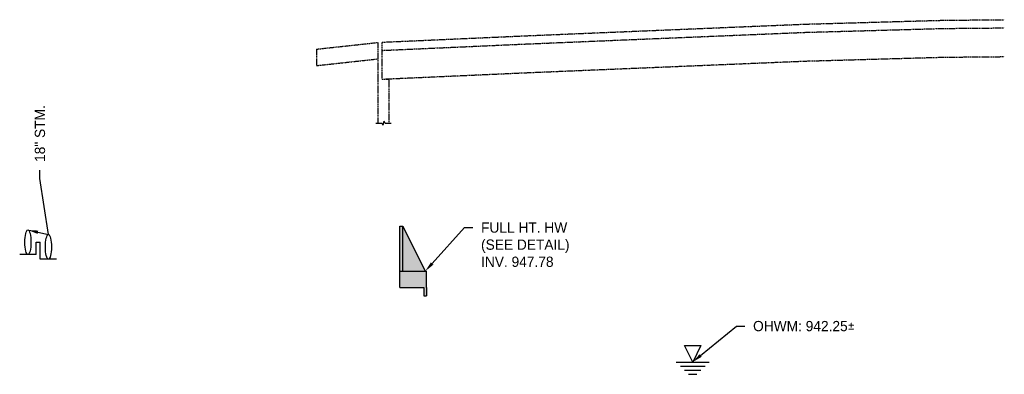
# Model space of a CAD drawing. Header units: feet. Extents: x 161194 to 165526, y 286511 to 289383.
# Tile 32 of 34: x 163995 to 164235, y 288139 to 288226. Entities that reach past the tile are written whole.
import ezdxf
from ezdxf import colors
from ezdxf.entities.mleader import LeaderData, LeaderLine
from ezdxf.math import Vec2, Vec3

# ---------------------------------------------------------------- set-up
doc = ezdxf.new("R2010")
doc.units = ezdxf.units.FT
doc.header["$MEASUREMENT"] = 0
doc.linetypes.add('bexisting', pattern=[0.125, 0.0625, -0.0625])
for name, color, linetype in [('BR_X_Slab_Object', 6, 'bexisting'), ('DR_P_Text', 1, 'Continuous'), ('SC_Shading1', 247, 'Continuous')]:
    doc.layers.add(name, color=color, linetype=linetype)
doc.layers.add('DR_P_Cells', color=1, linetype='Continuous', true_color=0xff0000)
doc.layers.add('DR_P_Storm_Sewer', color=1, linetype='Continuous', true_color=0xff0000)
doc.styles.add('Slanted-Normal', font='font31.shx', dxfattribs={"height": 0.1})

msp = doc.modelspace()

# ---------------------------------------------------------------- hatches: boundary and pattern name
at = {"layer": 'SC_Shading1'}
h = msp.add_hatch(color=256, dxfattribs=at)
h.dxf.hatch_style = 1
h.paths.add_polyline_path([(164094.285, 288164.344), (164094.285, 288158.344), (164093.619, 288158.344), (164093.619, 288160.344), (164087.785, 288160.344), (164087.785, 288164.344), (164087.785, 288175.344), (164088.451, 288175.344), (164093.951, 288164.344)])

# ---------------------------------------------------------------- linework, layer by layer
at = {"layer": 'BR_X_Slab_Object', "flags": 128}
for points in [[(164083.43, 288220.126), (164100.158, 288220.874), (164117.138, 288221.633), (164132.436, 288222.278), (164142.376, 288222.692), (164152.347, 288223.107), (164169.342, 288223.816), (164186.415, 288224.527), (164203.248, 288225.001), (164220.08, 288225.474), (164234.95, 288225.609)], [(164083.43, 288218.126), (164100.158, 288218.874), (164117.138, 288219.633), (164132.436, 288220.278), (164142.376, 288220.692), (164152.347, 288221.107), (164169.342, 288221.816), (164186.415, 288222.527), (164203.248, 288223.001), (164220.08, 288223.474), (164234.95, 288223.609)], [(164067.454, 288218.425), (164081.046, 288219.906), (164082.38, 288220.052)], [(164082.38, 288220.052), (164082.38, 288216.052)], [(164082.38, 288220.052), (164082.38, 288200.41)], [(164083.43, 288211.126), (164083.43, 288220.126)], [(164067.454, 288218.425), (164067.454, 288214.425)], [(164067.454, 288214.425), (164081.046, 288215.906), (164082.38, 288216.052)], [(164083.43, 288211.126), (164100.158, 288211.874), (164117.138, 288212.633), (164132.436, 288213.278), (164142.376, 288213.692), (164152.347, 288214.107), (164169.342, 288214.816), (164186.415, 288215.527), (164203.248, 288216.001), (164220.08, 288216.474), (164234.95, 288216.609)], [(164083.43, 288211.126), (164085.18, 288211.126)], [(164085.18, 288200.41), (164085.18, 288211.126)]]:
    msp.add_lwpolyline(points, dxfattribs=at)
at = {"layer": 'BR_X_Slab_Object', "linetype": 'Continuous', "flags": 128}
for points in [[(164083.78, 288200.41), (164083.965, 288200.892)], [(164084.151, 288200.41), (164083.965, 288200.892)], [(164081.88, 288200.41), (164083.409, 288200.41)], [(164083.409, 288200.41), (164083.594, 288199.928)], [(164083.78, 288200.41), (164083.594, 288199.928)], [(164084.151, 288200.41), (164085.68, 288200.41)]]:
    msp.add_lwpolyline(points, dxfattribs=at)
at = {"layer": 'DR_P_Cells', "flags": 128}
for points in [[(164087.785, 288160.344), (164087.785, 288175.344)], [(164087.785, 288175.344), (164088.451, 288175.344)], [(164088.451, 288164.344), (164088.451, 288175.344)], [(164088.451, 288175.344), (164093.951, 288164.344)], [(163999.194, 288168.375), (163999.194, 288171.375)], [(163999.194, 288171.375), (164000.194, 288171.375)], [(164000.194, 288167.247), (164000.194, 288171.375)], [(163999.194, 288168.375), (163995.194, 288168.375)], [(164004.194, 288167.247), (164000.194, 288167.247)], [(164087.785, 288164.344), (164088.451, 288164.344)], [(164087.785, 288164.344), (164094.285, 288164.344)], [(164094.285, 288160.344), (164094.285, 288164.344)], [(164087.785, 288160.344), (164093.619, 288160.344)], [(164093.619, 288160.344), (164093.619, 288158.344)], [(164094.285, 288160.344), (164094.285, 288158.344)], [(164093.619, 288158.344), (164094.285, 288158.344)], [(164159.07, 288142.215), (164157.07, 288146.215), (164161.07, 288146.215), (164159.07, 288142.215)], [(164155.07, 288142.215), (164163.07, 288142.215)], [(164156.07, 288141.215), (164162.07, 288141.215)], [(164157.07, 288140.215), (164161.07, 288140.215)], [(164158.07, 288139.215), (164160.07, 288139.215)]]:
    msp.add_lwpolyline(points, dxfattribs=at)
at = {"layer": 'DR_P_Storm_Sewer'}
for centre in [(163997.194, 288171.375), (164002.194, 288170.247)]:
    msp.add_ellipse(centre, major_axis=(0, 3), ratio=0.25, dxfattribs=at)

# ---------------------------------------------------------------- leaders
at = {"layer": 'DR_P_Text'}
ml = msp.add_multileader_mtext('Standard', dxfattribs=at)
ml.set_content('18" STM.', color=256, style='Slanted-Normal')
ml.set_leader_properties()
ml.build(insert=Vec2(0, 0))
ml.multileader.update_dxf_attribs({"dogleg_length": 0.1, "arrow_head_size": 2.5, "scale": 20})
ctx = ml.context
ctx.base_point, ctx.scale, ctx.char_height, ctx.arrow_head_size, ctx.plane_origin, ctx.plane_x_axis, ctx.plane_y_axis = Vec3(164000.124, 288188.958), 20, 2.5, 2.5, Vec3(163972.555, 288177.788), Vec3(0, 1), Vec3(-1, 0)
notes = []
notes.append((ctx, [(1, (1, 1, 0), (164000.124, 288186.958), (0, 1), 2, [(2, [(163997.194, 288174.375), (164002.194, 288173.247), (164000.124, 288186.958)], 0, [])])]))
ctx.mtext.insert, ctx.mtext.text_direction, ctx.mtext.rotation, ctx.mtext.flow_direction = Vec3(163998.874, 288190.958), Vec3(0, 1), 1.5707963, 5
ml = msp.add_multileader_mtext('Standard', dxfattribs=at)
ml.set_content('FULL HT. HW\\P(SEE DETAIL)\\PINV. 947.78', color=256, style='Slanted-Normal')
ml.set_leader_properties()
ml.build(insert=Vec2(0, 0))
ml.multileader.update_dxf_attribs({"dogleg_length": 0.1, "arrow_head_size": 2.5, "scale": 20})
ctx = ml.context
ctx.base_point, ctx.scale, ctx.char_height, ctx.arrow_head_size, ctx.plane_origin = Vec3(164105.536, 288174.973), 20, 2.5, 2.5, Vec3(164131.463, 288151.025)
notes.append((ctx, [(1, (1, 1, 0), (164103.536, 288174.973), (1, 0), 2, [(0, [(164093.951, 288164.344)], 0, [])])]))
ctx.mtext.insert, ctx.mtext.flow_direction = Vec3(164107.536, 288176.223), 5
ml = msp.add_multileader_mtext('Standard', dxfattribs=at)
ml.set_content('OHWM: 942.25{\\fISOCPEUR|b0|i0|c0|p34;%%P}', color=256, style='Slanted-Normal')
ml.set_leader_properties()
ml.build(insert=Vec2(0, 0))
ml.multileader.update_dxf_attribs({"dogleg_length": 0.1, "arrow_head_size": 2.5, "scale": 20})
ctx = ml.context
ctx.base_point, ctx.scale, ctx.char_height, ctx.arrow_head_size, ctx.plane_origin = Vec3(164171.778, 288150.967), 20, 2.5, 2.5, Vec3(164204.03, 288135.339)
notes.append((ctx, [(1, (1, 1, 0), (164169.778, 288150.967), (1, 0), 2, [(0, [(164159.07, 288142.215)], 0, [])])]))
ctx.mtext.insert, ctx.mtext.flow_direction = Vec3(164173.778, 288152.217), 5
for ctx, leaders in notes:
    for number, flags, end, landing, length, lines in leaders:
        leader = LeaderData()
        leader.index, (leader.has_last_leader_line, leader.has_dogleg_vector, leader.attachment_direction) = number, flags
        leader.last_leader_point, leader.dogleg_vector, leader.dogleg_length = Vec3(end), Vec3(landing), length
        for number, points, colour, breaks in lines:
            line = LeaderLine()
            line.index, line.vertices, line.color, line.breaks = number, Vec3.list(points), colors.encode_raw_color(colour), breaks
            leader.lines.append(line)
        ctx.leaders.append(leader)

doc.saveas('drawing.dxf')
